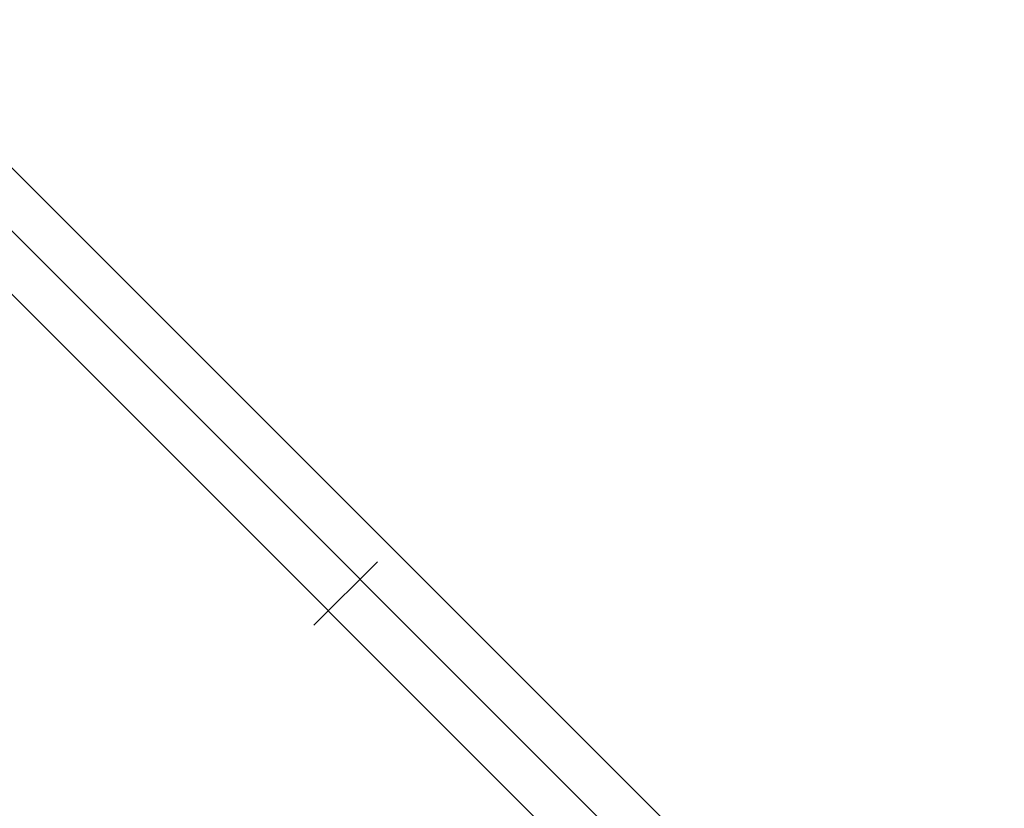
# Model space of a CAD drawing. Header units: millimetres. Extents: x -630 to 192, y -7 to 1615.
# Tile 157 of 249: x -592 to -575, y 1601 to 1614. Entities that reach past the tile are written whole.
import ezdxf

# ---------------------------------------------------------------- set-up
doc = ezdxf.new("R2010")
doc.units = ezdxf.units.MM
doc.header["$MEASUREMENT"] = 0
doc.layers.add('OVIDIO 160x80x72h', color=7, linetype='Continuous')

msp = doc.modelspace()

# ---------------------------------------------------------------- linework, layer by layer
at = {"layer": 'OVIDIO 160x80x72h', "extrusion": (-8.002787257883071e-07, 8.002763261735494e-07, 0.9999999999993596)}
for points in [[(-594.1210881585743, 1614.136672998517), (-576.4525660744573, 1596.468203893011)], [(-576.4525660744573, 1596.468203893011), (-594.1210881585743, 1614.136672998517)]]:
    msp.add_lwpolyline(points, dxfattribs=at)
at = {"layer": 'OVIDIO 160x80x72h'}
msp.add_lwpolyline([(-576.9827732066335, 1595.937996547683), (-594.6528839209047, 1613.608107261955)], dxfattribs=at)
at = {"layer": 'OVIDIO 160x80x72h', "extrusion": (-0.0004054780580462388, 0.0004054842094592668, 0.9999998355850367)}
for points in [[(-595.18480840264, 1613.079266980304), (-577.5132120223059, 1595.407405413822)], [(-577.5132120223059, 1595.407405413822), (-595.18480840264, 1613.079266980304)]]:
    msp.add_lwpolyline(points, dxfattribs=at)
at = {"layer": 'OVIDIO 160x80x72h', "extrusion": (-0.01521891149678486, -0.01521891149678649, 0.9997683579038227)}
msp.add_lwpolyline([(-586.2864279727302, 1604.194117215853), (-585.2256504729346, 1605.254648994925)], dxfattribs=at)
at = {"layer": 'OVIDIO 160x80x72h', "extrusion": (0, 1, 0)}
for points in [[(603.7904865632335, 719.8256670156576), (219.1110592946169, 719.8256670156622)], [(219.1110592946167, 717.5773067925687), (603.4109550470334, 717.5773067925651)], [(603.4109550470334, 717.5773067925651), (219.1110592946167, 717.5773067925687)], [(603.791869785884, 719.4810376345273), (219.1110592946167, 719.481037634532)], [(219.1110592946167, 719.8661608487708), (603.7904865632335, 719.8661606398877)], [(603.7904865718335, 721.3661611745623), (219.1110592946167, 721.3661611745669)], [(219.1110592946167, 721.3661611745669), (603.7904865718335, 721.3661611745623)], [(603.7904865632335, 719.8661606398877), (219.1110592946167, 719.8661608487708)]]:
    msp.add_lwpolyline(points, dxfattribs=at)
at = {"layer": 'OVIDIO 160x80x72h', "extrusion": (0.2655070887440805, 0.8812084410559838, -0.3911235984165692)}
for points in [[(996.2072264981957, 1135.413686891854), (1041.826962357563, 1194.633811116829)], [(1041.826962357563, 1194.633811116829), (996.2072264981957, 1135.413686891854)]]:
    msp.add_lwpolyline(points, dxfattribs=at)
at = {"layer": 'OVIDIO 160x80x72h', "extrusion": (0.2028516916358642, -0.1089792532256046, 0.9731262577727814)}
for points in [[(1126.146605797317, 1420.555159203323), (1126.146605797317, 1259.899314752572)], [(1126.146605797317, 1259.899314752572), (1126.146605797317, 1420.555159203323)]]:
    msp.add_lwpolyline(points, dxfattribs=at)
at = {"layer": 'OVIDIO 160x80x72h', "extrusion": (0.2028516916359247, -0.1089792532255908, 0.9731262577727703)}
msp.add_lwpolyline([(1125.851135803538, 1420.55515920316), (1125.851135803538, 1259.89931475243)], dxfattribs=at)
at = {"layer": 'OVIDIO 160x80x72h', "extrusion": (0.2655604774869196, 0.8811853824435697, -0.3911393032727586)}
for points in [[(1042.636154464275, 1194.092245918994), (996.315855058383, 1133.973950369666)], [(996.315855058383, 1133.973950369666), (1042.636154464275, 1194.092245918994)]]:
    msp.add_lwpolyline(points, dxfattribs=at)
at = {"layer": 'OVIDIO 160x80x72h', "extrusion": (7.538766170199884e-07, 0.9999999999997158, 0)}
for points in [[(603.4121626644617, 718.9189475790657), (219.1122669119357, 718.9195270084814)], [(219.1122669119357, 718.9195270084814), (603.4121626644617, 718.9189475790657)]]:
    msp.add_lwpolyline(points, dxfattribs=at)
at = {"layer": 'OVIDIO 160x80x72h', "extrusion": (0.2028516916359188, -0.1089792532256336, 0.9731262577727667)}
for points in [[(1125.555665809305, 1420.55515920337), (1125.555665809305, 1259.899314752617)], [(1125.555665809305, 1259.899314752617), (1125.555665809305, 1420.55515920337)]]:
    msp.add_lwpolyline(points, dxfattribs=at)

doc.saveas('drawing.dxf')
